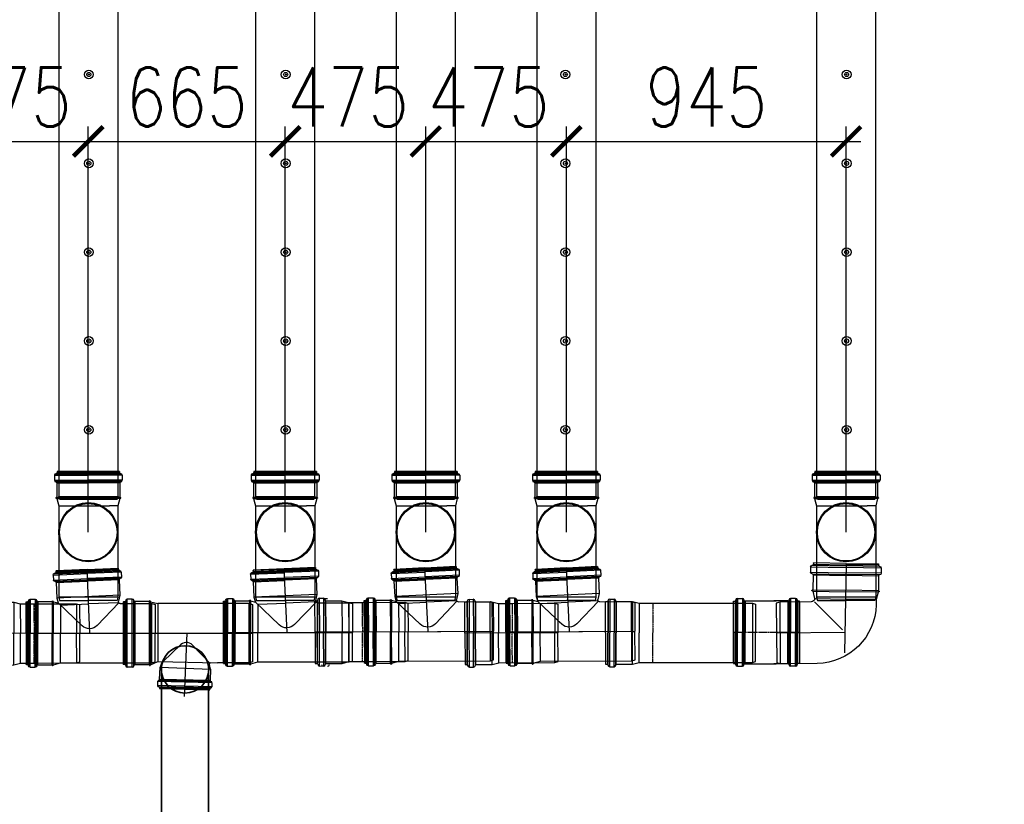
# Model space of a CAD drawing. Header units: millimetres. Extents: x -374129 to 1163271, y -112652 to 695637.
# Tile 129 of 256: x 60310 to 63636, y -45613 to -42963. Entities that reach past the tile are written whole.
import ezdxf
from ezdxf import colors
from ezdxf.entities.mleader import LeaderData, LeaderLine
from ezdxf.math import Vec2, Vec3

# ---------------------------------------------------------------- set-up
doc = ezdxf.new("R2010")
doc.units = ezdxf.units.MM
doc.header["$PDMODE"] = 4
for name, pattern in [('CENTER', [50.8, 31.75, -6.35, 6.35, -6.35]), ('CENTER1', [0.77, 0.5, -0.1, 0.07, -0.1]), ('CENTER2', [3.6, 3, -0.2, 0.2, -0.2]), ('DASHDOT', [20, 13, -3.4, 0.2, -3.4])]:
    doc.linetypes.add(name, pattern=pattern)
for name, color, linetype in [('EAB_underground piping system', 1, 'Continuous'), ('FK_opisy', 7, 'Continuous'), ('KRT_kreskowanie', 252, 'Continuous'), ('KRT_technologia', 30, 'Continuous'), ('KRT_wymiary', 4, 'Continuous')]:
    doc.layers.add(name, color=color, linetype=linetype)
doc.layers.add('IS_pomocnicza', color=6, linetype='Continuous', lineweight=30)
doc.styles.add('WYMIAR', font='romans.shx', dxfattribs={"width": 0.8})
doc.dimstyles.new('KRT_1-100', dxfattribs={"dimscale": 100, "dimtxt": 2, "dimasz": 1, "dimexe": 0.5, "dimexo": 0, "dimgap": 0.5, "dimtad": 1, "dimdec": 1, "dimrnd": 0.1, "dimzin": 9, "dimdsep": 46, "dimtxsty": 'WYMIAR', "dimblk": 'ARCHTICK', "dimcen": 0.09, "dimdle": 0.5, "dimclrd": 1, "dimclre": 252, "dimclrt": 256, "dimadec": 0, "dimazin": 0, "dimtfac": 1, "dimtdec": 1, "dimtmove": 0, "dimatfit": 3, "dimfxl": 1, "dimtolj": 1, "dimtzin": 0, "dimarcsym": 0})

# ---------------------------------------------------------------- blocks, each defined once
blk = doc.blocks.new('IS_KAO_trójnik_200_góra')
at = {"layer": 'KRT_technologia', "linetype": 'Continuous', "transparency": 33554687}
for p, q in [((34903.02, 13525.22), (34900.61, 13524.58)), ((34903.02, 13525.22), (34901.38, 13524.78)), ((34903.05, 13525.07), (34903.05, 13514.58)), ((34903.07, 13525.27), (34903.12, 13525.45)), ((34903.14, 13525.32), (34903.14, 13514.58)), ((34903.29, 13525.51), (34903.19, 13525.51)), ((34903.34, 13525.32), (34903.34, 13514.58)), ((34903.41, 13525.29), (34903.36, 13525.45)), ((34903.43, 13525.08), (34903.43, 13514.58)), ((34908.29, 13525.23), (34903.48, 13525.23)), ((34908.29, 13525.23), (34908.29, 13514.58)), ((34908.54, 13525.16), (34908.54, 13514.58)), ((34908.83, 13525.74), (34908.83, 13514.58)), ((34910.88, 13526.05), (34909.2, 13526.05)), ((34909.2, 13526.05), (34909.2, 13514.58)), ((34910.88, 13526.05), (34910.88, 13514.58)), ((34911.25, 13525.74), (34911.25, 13514.58)), ((34911.43, 13525.55), (34911.43, 13525.47)), ((34911.55, 13525.07), (34911.55, 13514.58)), ((34912.15, 13525.14), (34911.79, 13525.14)), ((34911.79, 13525.14), (34911.79, 13514.58)), ((34912.15, 13525.07), (34912.15, 13514.58)), ((34912.22, 13514.58), (34912.22, 13525.07)), ((34869.72, 13524.58), (34868.63, 13524.29)), ((34868.63, 13524.29), (34868.63, 13514.58)), ((34897.28, 13524.58), (34869.72, 13524.58)), ((34869.72, 13504.58), (34869.72, 13524.58)), ((34900.61, 13524.58), (34897.28, 13524.58)), ((34900.61, 13524.58), (34900.61, 13507.41)), ((34868.63, 13504.87), (34868.63, 13514.58)), ((34903.05, 13504.09), (34903.05, 13514.58)), ((34903.14, 13503.84), (34903.14, 13514.58)), ((34903.34, 13503.84), (34903.34, 13514.58)), ((34903.43, 13504.08), (34903.43, 13514.58)), ((34908.29, 13503.92), (34908.29, 13514.58)), ((34908.54, 13504), (34908.54, 13514.58)), ((34908.83, 13503.42), (34908.83, 13514.58)), ((34909.2, 13503.11), (34909.2, 13514.58)), ((34910.88, 13503.11), (34910.88, 13514.58)), ((34911.25, 13503.42), (34911.25, 13514.58)), ((34911.55, 13504.09), (34911.55, 13514.58)), ((34911.79, 13504.01), (34911.79, 13514.58)), ((34912.15, 13504.09), (34912.15, 13514.58)), ((34912.22, 13514.58), (34912.22, 13504.09)), ((34900.61, 13504.58), (34900.61, 13507.41)), ((34869.72, 13504.58), (34868.63, 13504.87)), ((34897.28, 13504.58), (34869.72, 13504.58)), ((34900.61, 13504.58), (34897.28, 13504.58)), ((34903.02, 13503.93), (34900.61, 13504.58)), ((34903.07, 13503.88), (34903.12, 13503.7)), ((34903.29, 13503.65), (34903.19, 13503.65)), ((34903.41, 13503.87), (34903.36, 13503.7)), ((34908.29, 13503.92), (34903.48, 13503.92)), ((34910.88, 13503.11), (34909.2, 13503.11)), ((34911.43, 13503.6), (34911.43, 13503.68)), ((34912.15, 13504.01), (34911.79, 13504.01))]:
    blk.add_line(p, q, dxfattribs=at)
at = {"layer": 'KRT_technologia'}
for radius in [10, 9.7]:
    blk.add_circle((34891.65, 13514.58), radius, dxfattribs=at)
at = {"layer": 'KRT_technologia', "linetype": 'Continuous', "transparency": 33554687}
for centre, radius, start, end in [((34903, 13525.29), 0.0727, 285, 345), ((34903.19, 13525.43), 0.0727, 90, 165), ((34903.29, 13525.43), 0.0727, 15, 90), ((34903.48, 13525.31), 0.0727, 195, 270), ((34908.29, 13525.6), 0.364, 270, 354.2608), ((34909.2, 13525.51), 0.545, 90, 174.2608), ((34910.88, 13525.51), 0.545, 5, 90), ((34911.79, 13525.51), 0.364, 185, 270), ((34912.15, 13525.07), 0.0727, 0, 90), ((34903, 13503.86), 0.0727, 15, 75), ((34903.19, 13503.72), 0.0727, 195, 270), ((34903.29, 13503.72), 0.0727, 270, 345), ((34903.48, 13503.85), 0.0727, 90, 165), ((34908.29, 13503.56), 0.364, 5.7392, 90), ((34909.2, 13503.65), 0.545, 185.7392, 270), ((34910.88, 13503.65), 0.545, 270, 355), ((34911.79, 13503.65), 0.364, 90, 175), ((34912.15, 13504.09), 0.0727, 270, 0)]:
    blk.add_arc(centre, radius, start, end, dxfattribs=at)
blk = doc.blocks.new('kk')
at = {"layer": 'KRT_technologia', "linetype": 'Continuous', "lineweight": 25}
for p, q in [((0, 0), (-5.77, 0)), ((0, 0), (5.77, 0)), ((-6.31, -0.74), (-6.31, -1.66)), ((-6.31, -0.74), (0, -0.74)), ((-6.31, -1.66), (0, -1.66)), ((-6.04, -0.44), (-5.99, -0.43)), ((-6.04, -0.44), (0, -0.44)), ((-5.81, -0.04), (-5.81, -0.23)), ((-5.81, -0.23), (0, -0.23)), ((5.81, -0.23), (0, -0.23)), ((6.04, -0.44), (0, -0.44)), ((6.31, -0.74), (0, -0.74)), ((6.31, -1.66), (0, -1.66)), ((5.81, -0.04), (5.81, -0.23)), ((6.04, -0.44), (5.99, -0.43)), ((6.31, -0.74), (6.31, -1.66)), ((-6.04, -1.96), (0, -1.96)), ((-5.86, -2.16), (-5.86, -4.81)), ((-5.86, -2.16), (0, -2.16)), ((6.04, -1.96), (0, -1.96)), ((5.86, -2.16), (0, -2.16)), ((5.86, -2.16), (5.86, -4.81)), ((-6.01, -4.91), (-6.01, -4.97)), ((-5.89, -4.85), (-5.98, -4.87)), ((-5.88, -5.03), (-5.98, -5.01)), ((-5.86, -4.81), (0, -4.81)), ((-5.85, -5.06), (-5.5, -6.38)), ((-5.85, -5.06), (0, -5.06)), ((5.86, -4.81), (0, -4.81)), ((5.85, -5.06), (0, -5.06)), ((5.85, -5.06), (5.5, -6.38)), ((5.88, -5.03), (5.98, -5.01)), ((5.89, -4.85), (5.98, -4.87)), ((6.01, -4.91), (6.01, -4.97)), ((-5.5, -6.38), (-5.5, -7.3)), ((-5.5, -6.38), (0, -6.38)), ((5.33, -6.38), (0, -6.38)), ((5.5, -6.97), (0.45, -11.89)), ((5.5, -6.38), (5.5, -6.39)), ((6.08, -6.99), (11.74, -7.13)), ((11.74, -7.13), (11.45, -18.13)), ((11.74, -7.13), (12.34, -7.31)), ((12.34, -7.31), (12.06, -17.98)), ((4.88, -17.96), (11.45, -18.13)), ((11.45, -18.13), (12.06, -17.98))]:
    blk.add_line(p, q, dxfattribs=at)
at = {"layer": 'KRT_technologia', "linetype": 'CENTER', "lineweight": 25}
for p, q in [((0, 0), (0, -12.84)), ((0, -12.33), (12.2, -12.65)), ((0, -12.84), (0, -15.98))]:
    blk.add_line(p, q, dxfattribs=at)
at = {"layer": 'KRT_technologia', "linetype": 'Continuous', "lineweight": 25}
for centre, radius, start, end in [((-5.77, -0.04), 0.04, 90, 180), ((5.77, -0.04), 0.04, 0, 90), ((-6.01, -0.74), 0.3, 95, 180), ((-6.01, -1.66), 0.3, 180, 264.2608), ((-6.01, -0.23), 0.2, 275, 0), ((6.01, -0.23), 0.2, 180, 265), ((6.01, -0.74), 0.3, 0, 85), ((6.01, -1.66), 0.3, 275.7392, 0), ((-6.06, -2.16), 0.2, 0, 84.2608), ((6.06, -2.16), 0.2, 95.7392, 180), ((-5.97, -4.91), 0.04, 105, 180), ((-5.97, -4.97), 0.04, 180, 255), ((-5.9, -4.81), 0.04, 285, 0), ((-5.89, -5.07), 0.04, 15, 75), ((5.89, -5.07), 0.04, 105, 165), ((5.9, -4.81), 0.04, 180, 255), ((5.97, -4.91), 0.04, 0, 75), ((5.97, -4.97), 0.04, 285, 0), ((6.1, -6.39), 0.6, 180, 268.5), ((5.16, -7.3), 10.66, 180, 268.5)]:
    blk.add_arc(centre, radius, start, end, dxfattribs=at)
blk = doc.blocks.new('IS_WNT_KAO_trójnik_200')
at = {"layer": 'KRT_technologia', "linetype": 'Continuous', "transparency": 33554687}
for p, q in [((34086.32, 14802.23), (34086.4, 14802.24)), ((34086.73, 14802.95), (34086.73, 14802.6)), ((34086.73, 14802.6), (34097.29, 14802.63)), ((34097.29, 14803.03), (34086.8, 14803.03)), ((34086.8, 14802.95), (34097.29, 14802.99)), ((34086.8, 14802.35), (34097.3, 14802.39)), ((34107.77, 14802.95), (34097.28, 14802.92)), ((34107.84, 14802.6), (34097.28, 14802.56)), ((34107.77, 14802.35), (34097.28, 14802.32)), ((34097.29, 14803.03), (34107.78, 14803.03)), ((34097.29, 14781.52), (34097.29, 14803.03)), ((34107.79, 14803.03), (34107.86, 14802.97)), ((34107.86, 14802.95), (34107.86, 14802.6)), ((34108.27, 14802.23), (34108.19, 14802.24)), ((34085.82, 14801.68), (34097.3, 14801.72)), ((34085.82, 14801.69), (34085.82, 14800)), ((34085.83, 14800), (34097.3, 14800.04)), ((34086.14, 14802.05), (34097.29, 14802.09)), ((34086.14, 14799.63), (34097.3, 14799.67)), ((34086.64, 14799.1), (34086.64, 14793.86)), ((34086.65, 14799.1), (34097.3, 14799.13)), ((34086.73, 14799.34), (34097.3, 14799.38)), ((34108.44, 14802.06), (34097.28, 14802.02)), ((34108.76, 14801.69), (34097.28, 14801.65)), ((34108.76, 14800), (34097.29, 14799.97)), ((34108.45, 14799.64), (34097.29, 14799.6)), ((34107.87, 14799.34), (34097.29, 14799.31)), ((34107.95, 14799.1), (34097.29, 14799.06)), ((34107.95, 14799.1), (34107.95, 14793.86)), ((34108.77, 14801.69), (34108.77, 14800)), ((34086.64, 14793.86), (34087.17, 14791.86)), ((34086.64, 14793.86), (34107.95, 14793.86)), ((34099.81, 14784.16), (34107.51, 14792.23)), ((34107.95, 14793.86), (34107.5, 14792.18)), ((34109.12, 14792.69), (34107.5, 14792.18)), ((34109.16, 14792.54), (34109.61, 14782.06)), ((34109.17, 14792.74), (34109.21, 14792.92)), ((34109.24, 14792.79), (34109.71, 14782.06)), ((34109.38, 14792.99), (34109.27, 14792.98)), ((34109.43, 14792.8), (34109.9, 14782.07)), ((34109.5, 14792.77), (34109.45, 14792.94)), ((34109.54, 14792.56), (34110, 14782.08)), ((34114.39, 14792.93), (34109.58, 14792.72)), ((34114.39, 14792.93), (34114.85, 14782.29)), ((34114.63, 14792.87), (34115.1, 14782.3)), ((34114.9, 14793.46), (34115.39, 14782.31)), ((34116.94, 14793.86), (34115.26, 14793.79)), ((34115.26, 14793.79), (34115.76, 14782.33)), ((34116.94, 14793.86), (34117.44, 14782.4)), ((34117.32, 14793.57), (34117.81, 14782.42)), ((34117.5, 14793.39), (34117.51, 14793.31)), ((34117.65, 14792.91), (34118.11, 14782.43)), ((34118.24, 14793.01), (34117.89, 14792.99)), ((34117.89, 14792.99), (34118.35, 14782.44)), ((34118.25, 14792.94), (34118.7, 14782.46)), ((34118.78, 14782.46), (34118.32, 14792.94)), ((34075.88, 14790.6), (34074.8, 14790.26)), ((34074.8, 14790.26), (34075.22, 14780.56)), ((34086.59, 14791.06), (34075.88, 14790.6)), ((34076.75, 14770.61), (34075.88, 14790.6)), ((34087.06, 14791.31), (34094.66, 14784.04)), ((34087.26, 14791.38), (34097.26, 14791.42)), ((34106.77, 14791.45), (34097.26, 14791.42)), ((34106.77, 14791.45), (34107.18, 14781.95)), ((34118.78, 14782.46), (34092.93, 14781.33)), ((34099.81, 14784.16), (34100.5, 14784.88)), ((34115.32, 14771.64), (34114.85, 14782.29)), ((34115.56, 14771.73), (34115.1, 14782.3)), ((34115.88, 14771.16), (34115.39, 14782.31)), ((34116.26, 14770.87), (34115.76, 14782.33)), ((34117.94, 14770.94), (34117.44, 14782.4)), ((34118.29, 14771.27), (34117.81, 14782.42)), ((34118.56, 14771.95), (34118.11, 14782.43)), ((34118.81, 14771.89), (34118.35, 14782.44)), ((34119.16, 14771.97), (34118.7, 14782.46)), ((34118.78, 14782.46), (34119.24, 14771.98)), ((34094.12, 14781.38), (34075.22, 14780.56)), ((34075.65, 14770.86), (34075.22, 14780.56)), ((34107.62, 14771.96), (34107.18, 14781.95)), ((34110.07, 14771.58), (34109.61, 14782.06)), ((34110.17, 14771.33), (34109.71, 14782.06)), ((34110.37, 14771.34), (34109.9, 14782.07)), ((34110.45, 14771.59), (34110, 14782.08)), ((34076.75, 14770.61), (34075.65, 14770.86)), ((34107.62, 14771.96), (34076.75, 14770.61)), ((34110.04, 14771.42), (34107.62, 14771.96)), ((34110.1, 14771.37), (34110.15, 14771.2)), ((34110.33, 14771.15), (34110.23, 14771.15)), ((34110.44, 14771.38), (34110.4, 14771.21)), ((34115.32, 14771.64), (34110.5, 14771.43)), ((34117.94, 14770.94), (34116.26, 14770.87)), ((34118.46, 14771.46), (34118.46, 14771.54)), ((34119.17, 14771.9), (34118.81, 14771.89))]:
    blk.add_line(p, q, dxfattribs=at)
for centre, radius, start, end in [((34086.37, 14801.69), 0.545, 95, 180), ((34086.37, 14802.6), 0.364, 275, 0), ((34086.8, 14802.95), 0.0727, 90, 180), ((34107.78, 14802.95), 0.0727, 0, 90), ((34108.22, 14802.6), 0.364, 180, 265), ((34108.22, 14801.69), 0.545, 0, 85), ((34086.37, 14800), 0.545, 180, 264.2608), ((34086.27, 14799.1), 0.364, 0, 84.2608), ((34108.31, 14799.1), 0.364, 95.7392, 180), ((34108.22, 14800), 0.545, 275.7392, 0), ((34109.09, 14792.76), 0.0727, 287.5, 347.5), ((34109.28, 14792.91), 0.0727, 92.5, 167.5), ((34109.38, 14792.91), 0.0727, 17.5, 92.5), ((34109.57, 14792.79), 0.0727, 197.5, 272.5), ((34114.37, 14793.3), 0.364, 272.5, 356.7608), ((34115.28, 14793.24), 0.545, 92.5, 176.7608), ((34116.96, 14793.32), 0.545, 7.5, 92.5), ((34117.87, 14793.36), 0.364, 187.5, 272.5), ((34118.25, 14792.94), 0.0727, 2.5, 92.5), ((34086.56, 14791.7), 0.636, 272.5, 15), ((34097.18, 14786.67), 3.64, 226.25, 316.3455), ((34110.03, 14771.35), 0.0727, 17.5, 77.5), ((34110.22, 14771.22), 0.0727, 197.5, 272.5), ((34110.33, 14771.23), 0.0727, 272.5, 347.5), ((34110.51, 14771.36), 0.0727, 92.5, 167.5), ((34115.33, 14771.28), 0.364, 8.2392, 92.5), ((34116.23, 14771.41), 0.545, 188.2392, 272.5), ((34117.92, 14771.48), 0.545, 272.5, 357.5), ((34118.83, 14771.52), 0.364, 92.5, 177.5), ((34119.16, 14771.97), 0.0727, 272.5, 2.5)]:
    blk.add_arc(centre, radius, start, end, dxfattribs=at)
blk = doc.blocks.new('IS_KAO_rura_z_kielichem_200')
at = {"layer": 'KRT_technologia', "linetype": 'Continuous', "transparency": 33554687}
for p, q in [((34203.99, 14720.24), (34202.96, 14719.93)), ((34202.96, 14719.93), (34202.96, 14710.24)), ((34242.28, 14720.24), (34203.99, 14720.24)), ((34203.99, 14700.24), (34203.99, 14720.24)), ((34242.28, 14720.24), (34237.69, 14720.24)), ((34244.52, 14720.84), (34242.28, 14720.24)), ((34242.28, 14720.24), (34242.28, 14710.24)), ((34250.06, 14720.84), (34244.52, 14720.84)), ((34244.52, 14720.84), (34244.52, 14710.24)), ((34250.06, 14720.84), (34250.06, 14710.24)), ((34250.15, 14720.93), (34250.16, 14721.1)), ((34250.16, 14721.1), (34250.16, 14710.24)), ((34252.2, 14721.68), (34250.8, 14721.68)), ((34250.8, 14721.68), (34250.8, 14710.24)), ((34252.2, 14721.68), (34252.2, 14710.24)), ((34252.85, 14720.93), (34252.83, 14721.1)), ((34252.83, 14721.1), (34252.83, 14710.24)), ((34253.68, 14720.84), (34252.94, 14720.84)), ((34252.94, 14720.84), (34252.94, 14710.24)), ((34253.68, 14710.24), (34253.68, 14720.84)), ((34202.96, 14700.56), (34202.96, 14710.24)), ((34242.28, 14700.24), (34242.28, 14710.24)), ((34244.52, 14699.64), (34244.52, 14710.24)), ((34250.06, 14699.64), (34250.06, 14710.24)), ((34250.16, 14699.39), (34250.16, 14710.24)), ((34250.8, 14698.81), (34250.8, 14710.24)), ((34252.2, 14698.81), (34252.2, 14710.24)), ((34252.83, 14699.39), (34252.83, 14710.24)), ((34252.94, 14699.64), (34252.94, 14710.24)), ((34253.68, 14710.24), (34253.68, 14699.64)), ((34203.99, 14700.24), (34202.96, 14700.56)), ((34242.28, 14700.24), (34203.99, 14700.24)), ((34242.28, 14700.24), (34237.69, 14700.24)), ((34244.52, 14699.64), (34242.28, 14700.24)), ((34250.06, 14699.64), (34244.52, 14699.64)), ((34250.15, 14699.56), (34250.16, 14699.39)), ((34252.85, 14699.56), (34252.83, 14699.39)), ((34253.68, 14699.64), (34252.94, 14699.64)), ((34252.2, 14698.81), (34250.8, 14698.81))]:
    blk.add_line(p, q, dxfattribs=at)
at = {"layer": 'KRT_technologia', "linetype": 'CENTER1', "transparency": 33554687}
for p in [(34237.69, 14720.3), (34237.69, 14700.19)]:
    blk.add_line(p, (34237.69, 14710.24), dxfattribs=at)
at = {"layer": 'KRT_technologia', "linetype": 'Continuous', "transparency": 33554687}
for centre, radius, start, end in [((34250.06, 14720.94), 0.0909, 270, 355), ((34250.8, 14721.04), 0.636, 90, 175), ((34252.2, 14721.04), 0.636, 5, 90), ((34252.94, 14720.94), 0.0909, 185, 270), ((34250.06, 14699.55), 0.0909, 5, 90), ((34250.8, 14699.44), 0.636, 185, 270), ((34252.2, 14699.44), 0.636, 270, 355), ((34252.94, 14699.55), 0.0909, 90, 175)]:
    blk.add_arc(centre, radius, start, end, dxfattribs=at)
blk = doc.blocks.new('IS_KAO_nasuwka_200')
at = {"layer": 'KRT_technologia', "linetype": 'Continuous', "transparency": 33554687}
for p, q in [((34238.55, 14689.93), (34238.55, 14700.41)), ((34238.62, 14700.49), (34238.98, 14700.49)), ((34238.62, 14700.36), (34238.62, 14689.93)), ((34239.22, 14700.45), (34239.22, 14689.93)), ((34239.35, 14700.9), (34239.34, 14700.82)), ((34239.35, 14700.9), (34239.35, 14689.93)), ((34239.52, 14701.12), (34239.52, 14689.93)), ((34239.89, 14701.4), (34241.57, 14701.4)), ((34239.89, 14701.4), (34239.89, 14689.93)), ((34241.57, 14701.4), (34241.57, 14689.93)), ((34241.94, 14701.13), (34241.94, 14689.93)), ((34242.12, 14700.9), (34242.12, 14689.93)), ((34242.23, 14700.54), (34242.23, 14689.93)), ((34242.48, 14700.58), (34253.04, 14700.58)), ((34242.48, 14700.58), (34242.48, 14689.93)), ((34256.98, 14700.58), (34252.16, 14700.58)), ((34256.98, 14700.58), (34256.98, 14689.93)), ((34257.22, 14700.54), (34257.22, 14689.93)), ((34257.34, 14700.9), (34257.34, 14689.93)), ((34257.52, 14701.13), (34257.52, 14689.93)), ((34259.56, 14701.4), (34257.88, 14701.4)), ((34257.88, 14701.4), (34257.88, 14689.93)), ((34259.56, 14701.4), (34259.56, 14689.93)), ((34259.93, 14701.12), (34259.93, 14689.93)), ((34260.11, 14700.9), (34260.12, 14700.82)), ((34260.11, 14700.9), (34260.11, 14689.93)), ((34260.23, 14700.45), (34260.23, 14689.93)), ((34260.83, 14700.49), (34260.48, 14700.49)), ((34260.83, 14700.36), (34260.83, 14689.93)), ((34260.9, 14689.93), (34260.9, 14700.41)), ((34238.55, 14689.93), (34238.55, 14679.44)), ((34238.62, 14679.5), (34238.62, 14689.93)), ((34239.22, 14679.4), (34239.22, 14689.93)), ((34239.35, 14678.96), (34239.35, 14689.93)), ((34239.52, 14678.73), (34239.52, 14689.93)), ((34239.89, 14678.46), (34239.89, 14689.93)), ((34241.57, 14678.46), (34241.57, 14689.93)), ((34241.94, 14678.73), (34241.94, 14689.93)), ((34242.12, 14678.95), (34242.12, 14689.93)), ((34242.23, 14679.31), (34242.23, 14689.93)), ((34242.48, 14679.28), (34242.48, 14689.93)), ((34256.98, 14679.28), (34256.98, 14689.93)), ((34257.22, 14679.31), (34257.22, 14689.93)), ((34257.34, 14678.95), (34257.34, 14689.93)), ((34257.52, 14678.73), (34257.52, 14689.93)), ((34257.88, 14678.46), (34257.88, 14689.93)), ((34259.56, 14678.46), (34259.56, 14689.93)), ((34259.93, 14678.73), (34259.93, 14689.93)), ((34260.11, 14678.96), (34260.11, 14689.93)), ((34260.23, 14679.4), (34260.23, 14689.93)), ((34260.83, 14679.5), (34260.83, 14689.93)), ((34260.9, 14689.93), (34260.9, 14679.44)), ((34238.62, 14679.37), (34238.98, 14679.37)), ((34242.48, 14679.28), (34253.04, 14679.28)), ((34256.98, 14679.28), (34252.16, 14679.28)), ((34260.83, 14679.37), (34260.48, 14679.37)), ((34239.35, 14678.96), (34239.34, 14679.04)), ((34239.89, 14678.46), (34241.57, 14678.46)), ((34259.56, 14678.46), (34257.88, 14678.46)), ((34260.11, 14678.96), (34260.12, 14679.04))]:
    blk.add_line(p, q, dxfattribs=at)
at = {"layer": 'KRT_technologia', "linetype": 'CENTER2', "transparency": 33554687}
blk.add_line((34260.9, 14689.93), (34238.55, 14689.93), dxfattribs=at)
at = {"layer": 'KRT_technologia', "linetype": 'Continuous', "transparency": 33554687}
for centre, radius, start, end in [((34238.62, 14700.41), 0.0727, 90, 180), ((34238.98, 14700.85), 0.363, 270, 355), ((34239.89, 14700.85), 0.545, 90, 175), ((34241.57, 14700.85), 0.545, 5.7392, 90), ((34242.48, 14700.94), 0.363, 185.7392, 270), ((34256.98, 14700.94), 0.363, 270, 354.2608), ((34257.88, 14700.85), 0.545, 90, 174.2608), ((34259.56, 14700.85), 0.545, 5, 90), ((34260.48, 14700.85), 0.363, 185, 270), ((34260.83, 14700.41), 0.0727, 0, 90), ((34238.62, 14679.44), 0.0727, 180, 270), ((34238.98, 14679), 0.363, 5, 90), ((34242.48, 14678.91), 0.363, 90, 174.2608), ((34256.98, 14678.91), 0.363, 5.7392, 90), ((34260.48, 14679), 0.363, 90, 175), ((34260.83, 14679.44), 0.0727, 270, 0), ((34239.89, 14679), 0.545, 185, 270), ((34241.57, 14679), 0.545, 270, 354.2608), ((34257.88, 14679), 0.545, 185.7392, 270), ((34259.56, 14679), 0.545, 270, 355)]:
    blk.add_arc(centre, radius, start, end, dxfattribs=at)
blk = doc.blocks.new('IS_KAO_kielich_200')
at = {"layer": 'KRT_technologia', "linetype": 'Continuous', "transparency": 33554687}
for p, q in [((34215.99, 14693.51), (34214.95, 14693.19)), ((34214.95, 14693.19), (34214.95, 14683.51)), ((34234.97, 14693.51), (34215.99, 14693.51)), ((34215.99, 14693.51), (34215.99, 14683.51)), ((34234.97, 14693.51), (34230.38, 14693.51)), ((34237.21, 14694.11), (34234.97, 14693.51)), ((34234.97, 14693.51), (34234.97, 14683.51)), ((34242.75, 14694.11), (34237.21, 14694.11)), ((34237.21, 14694.11), (34237.21, 14683.51)), ((34242.75, 14694.11), (34242.75, 14683.51)), ((34242.84, 14694.19), (34242.86, 14694.36)), ((34242.86, 14694.36), (34242.86, 14683.51)), ((34244.89, 14694.94), (34243.49, 14694.94)), ((34243.49, 14694.94), (34243.49, 14683.51)), ((34244.89, 14694.94), (34244.89, 14683.51)), ((34245.54, 14694.19), (34245.53, 14694.36)), ((34245.53, 14694.36), (34245.53, 14683.51)), ((34246.37, 14694.11), (34245.63, 14694.11)), ((34245.63, 14694.11), (34245.63, 14683.51)), ((34246.37, 14683.51), (34246.37, 14694.11)), ((34214.95, 14673.82), (34214.95, 14683.51)), ((34215.99, 14673.51), (34215.99, 14683.51)), ((34234.97, 14673.51), (34234.97, 14683.51)), ((34237.21, 14672.91), (34237.21, 14683.51)), ((34242.75, 14672.91), (34242.75, 14683.51)), ((34242.86, 14672.65), (34242.86, 14683.51)), ((34243.49, 14672.07), (34243.49, 14683.51)), ((34244.89, 14672.07), (34244.89, 14683.51)), ((34245.53, 14672.65), (34245.53, 14683.51)), ((34245.63, 14672.91), (34245.63, 14683.51)), ((34246.37, 14683.51), (34246.37, 14672.91)), ((34215.99, 14673.51), (34214.95, 14673.82)), ((34234.97, 14673.51), (34215.99, 14673.51)), ((34234.97, 14673.51), (34230.38, 14673.51)), ((34237.21, 14672.91), (34234.97, 14673.51)), ((34242.75, 14672.91), (34237.21, 14672.91)), ((34242.84, 14672.82), (34242.86, 14672.65)), ((34245.54, 14672.82), (34245.53, 14672.65)), ((34246.37, 14672.91), (34245.63, 14672.91)), ((34244.89, 14672.07), (34243.49, 14672.07))]:
    blk.add_line(p, q, dxfattribs=at)
at = {"layer": 'KRT_technologia', "linetype": 'CENTER1', "transparency": 33554687}
for p in [(34230.38, 14693.56), (34230.38, 14673.45)]:
    blk.add_line(p, (34230.38, 14683.51), dxfattribs=at)
at = {"layer": 'KRT_technologia', "linetype": 'DASHDOT', "ltscale": 3, "transparency": 33554687}
blk.add_lwpolyline([(34214.95, 14683.51), (34246.37, 14683.51)], dxfattribs=at)
at = {"layer": 'KRT_technologia', "linetype": 'Continuous', "transparency": 33554687}
for centre, radius, start, end in [((34242.75, 14694.2), 0.0909, 270, 355), ((34243.49, 14694.31), 0.636, 90, 175), ((34244.89, 14694.31), 0.636, 5, 90), ((34245.63, 14694.2), 0.0909, 185, 270), ((34242.75, 14672.81), 0.0909, 5, 90), ((34243.49, 14672.71), 0.636, 185, 270), ((34244.89, 14672.71), 0.636, 270, 355), ((34245.63, 14672.81), 0.0909, 90, 175)]:
    blk.add_arc(centre, radius, start, end, dxfattribs=at)
blk = doc.blocks.new('trojnik redukcyjny 200 na 160')
at = {"layer": 'KRT_technologia'}
for p, q in [((-215, -104.9), (-215, 104.9)), ((-210.8, 105.6), (-214.3, 105.6)), ((-214.3, 104.9), (-214.3, -104.9)), ((-210.8, 105.6), (-210.8, -105.6)), ((-208.3, -104.9), (-208.3, 104.9)), ((-205.3, 111.6), (-205.3, -111.6)), ((-201.7, -114.7), (-201.7, 114.7)), ((-184.8, 114.7), (-201.7, 114.7)), ((-184.8, -114.7), (-184.8, 114.7)), ((-181.1, 111.6), (-181.1, -111.6)), ((-178.2, -105.8), (-178.2, 105.8)), ((-127.6, 106.5), (-175.8, 106.5)), ((-175.8, 106.5), (-175.8, -106.5)), ((-127.2, 105), (-127.2, -105)), ((-126.9, 107.1), (-126.4, 108.7)), ((-126.2, -107.4), (-126.2, 107.4)), ((-125.7, 109.3), (-124.7, 109.3)), ((-124.2, 107.4), (-124.2, -107.4)), ((-124, 108.7), (-123.5, 107)), ((-123.3, -104.9), (-123.3, 104.9)), ((-123, 106.4), (-99, 100)), ((210, -100), (210, 100)), ((210, 100), (220.9, 97.1)), ((220.9, 97.1), (220.9, -97.1)), ((-214.3, 0), (220.9, 0)), ((0, 0), (-9.4, -213.8)), ((-123, -106.4), (-99, -95.1)), ((-86.5, -101.5), (-80.3, -95.5)), ((220.9, -97.1), (210, -100)), ((-210.8, -105.6), (-214.3, -105.6)), ((-184.8, -114.7), (-201.7, -114.7)), ((-127.6, -106.5), (-175.8, -106.5)), ((-126.9, -107.1), (-126.4, -108.7)), ((-125.7, -109.3), (-124.7, -109.3)), ((-124, -108.7), (-123.5, -107)), ((-86.4, -101.1), (-90.5, -114.4)), ((-99.1, -163.3), (-99.4, -176.8)), ((84.4, -167.4), (-99.1, -163.3)), ((-96.5, -160.4), (82, -164.4)), ((77.4, -162), (-91.8, -158.2)), ((84.1, -180.9), (-99.4, -176.8)), ((-96.9, -179.8), (81.6, -183.8)), ((-92.3, -184.3), (76.7, -188)), ((-92.3, -184.3), (-92.3, -187.1)), ((76.1, -191.4), (-91.8, -187.7)), ((-91.7, -187.1), (76.1, -190.8)), ((76.2, -186), (-91.6, -182.3)), ((76.7, -188), (76.6, -190.9)), ((84.4, -167.4), (84.1, -180.9))]:
    blk.add_line(p, q, dxfattribs=at)
for points in [[(210, 100), (-99, 100), (-99, -95.1), (102.8, -100)], [(-80.3, -95.5), (-22.1, -39.7)], [(77.3, -101.3), (19.1, -40.5)], [(210, -100), (102.8, -100)]]:
    blk.add_lwpolyline(points, dxfattribs=at)
blk.add_lwpolyline([(79.8, -121.5), (78.1, -160), (-92.4, -156.2), (-90.5, -114.4), (79.8, -121.8), (76.2, -105.7, -0.479656), (81.2, -99.5)], format="xyb", dxfattribs=at)
for centre, radius, start, end in [((-214.3, 104.9), 0.727, 90, 180), ((-210.9, 109.4), 3.81, 271.4057, 5.6147), ((-201.7, 109.3), 5.45, 90, 174.2608), ((-184.8, 109.3), 5.45, 5.7392, 90), ((-175.8, 110.2), 3.64, 185.7392, 270), ((-127.6, 107.3), 0.727, 270, 345), ((-125.7, 108.5), 0.727, 90, 165), ((-124.7, 108.5), 0.727, 15, 90), ((-122.8, 107.1), 0.727, 195, 255), ((-2.1, -61), 29.5, 44.0616, 140.886), ((-214.3, -104.9), 0.727, 180, 270), ((-210.9, -109.4), 3.81, 354.3853, 88.5943), ((-201.7, -109.3), 5.45, 185.7392, 270), ((-184.8, -109.3), 5.45, 270, 354.2608), ((-175.8, -110.2), 3.64, 90, 174.2608), ((-127.6, -107.3), 0.727, 15, 90), ((-125.7, -108.5), 0.727, 195, 270), ((-124.7, -108.5), 0.727, 270, 345), ((-122.8, -107.1), 0.727, 105, 165), ((-94.7, -163.4), 4.36, 94.4617, 178.7226), ((-95.3, -156.2), 2.91, 274.4617, 358.7226), ((81, -160.1), 2.91, 178.7226, 262.9834), ((80.1, -167.3), 4.36, 358.7226, 82.9834), ((-95, -176.9), 4.36, 178.7226, 262.9834), ((-95.3, -184.3), 3.05, 0.1283, 94.3373), ((-91.7, -187.1), 0.582, 178.7226, 268.7226), ((76.1, -190.8), 0.582, 268.7226, 358.7226), ((79.8, -188.2), 3.05, 83.1078, 177.3168), ((79.8, -180.8), 4.36, 274.4617, 358.7226)]:
    blk.add_arc(centre, radius, start, end, dxfattribs=at)
blk = doc.blocks.new('_ArchTick')
at = {"color": 0, "linetype": 'ByBlock', "const_width": 0.15}
blk.add_lwpolyline([(-0.5, -0.5), (0.5, 0.5)], dxfattribs=at)
blk = doc.blocks.new('*D2319')
at = {"layer": 'Defpoints', "color": 0}
for p in [(61561.4, -11286.3), (61561.4, -12176.3), (61086.4, -12606.3)]:
    blk.add_point(p, dxfattribs=at)
at = {"layer": 'KRT_wymiary', "color": 252, "lineweight": -2}
for p, q in [((61086.4, -12606.3), (61086.4, -11236.3)), ((61561.4, -12176.3), (61561.4, -11236.3))]:
    blk.add_line(p, q, dxfattribs=at)
at = {"layer": 'KRT_wymiary', "color": 1, "lineweight": -2}
blk.add_line((61036.4, -11286.3), (61611.4, -11286.3), dxfattribs=at)
at = {"layer": 'KRT_wymiary', "color": 1, "lineweight": -2, "xscale": 100, "yscale": 100, "zscale": 100, "rotation": 180}
blk.add_blockref('_ArchTick', (61086.4, -11286.3), dxfattribs=at)
at = {"layer": 'KRT_wymiary', "color": 1, "lineweight": -2, "xscale": 100, "yscale": 100, "zscale": 100}
blk.add_blockref('_ArchTick', (61561.4, -11286.3), dxfattribs=at)
at = {"layer": 'KRT_wymiary', "insert": (61298.9, -11136.3), "char_height": 200, "attachment_point": 5, "style": 'WYMIAR'}
blk.add_mtext('\\A1;475', dxfattribs=at)
blk = doc.blocks.new('*D2320')
at = {"layer": 'Defpoints', "color": 0}
for p in [(62226.4, -11286.3), (62226.4, -12506.3), (61561.4, -12606.3)]:
    blk.add_point(p, dxfattribs=at)
at = {"layer": 'KRT_wymiary', "color": 252, "lineweight": -2}
for p, q in [((61561.4, -12606.3), (61561.4, -11236.3)), ((62226.4, -12506.3), (62226.4, -11236.3))]:
    blk.add_line(p, q, dxfattribs=at)
at = {"layer": 'KRT_wymiary', "color": 1, "lineweight": -2}
blk.add_line((61511.4, -11286.3), (62276.4, -11286.3), dxfattribs=at)
at = {"layer": 'KRT_wymiary', "color": 1, "lineweight": -2, "xscale": 100, "yscale": 100, "zscale": 100, "rotation": 180}
blk.add_blockref('_ArchTick', (61561.4, -11286.3), dxfattribs=at)
at = {"layer": 'KRT_wymiary', "color": 1, "lineweight": -2, "xscale": 100, "yscale": 100, "zscale": 100}
blk.add_blockref('_ArchTick', (62226.4, -11286.3), dxfattribs=at)
at = {"layer": 'KRT_wymiary', "insert": (61893.9, -11136.3), "char_height": 200, "attachment_point": 5, "style": 'WYMIAR'}
blk.add_mtext('\\A1;665', dxfattribs=at)
blk = doc.blocks.new('*D2321')
at = {"layer": 'Defpoints', "color": 0}
for p in [(62701.4, -11286.3), (62701.4, -12562.3), (62226.4, -12606.3)]:
    blk.add_point(p, dxfattribs=at)
at = {"layer": 'KRT_wymiary', "color": 252, "lineweight": -2}
for p, q in [((62226.4, -12606.3), (62226.4, -11236.3)), ((62701.4, -12562.3), (62701.4, -11236.3))]:
    blk.add_line(p, q, dxfattribs=at)
at = {"layer": 'KRT_wymiary', "color": 1, "lineweight": -2}
blk.add_line((62176.4, -11286.3), (62751.4, -11286.3), dxfattribs=at)
at = {"layer": 'KRT_wymiary', "color": 1, "lineweight": -2, "xscale": 100, "yscale": 100, "zscale": 100, "rotation": 180}
blk.add_blockref('_ArchTick', (62226.4, -11286.3), dxfattribs=at)
at = {"layer": 'KRT_wymiary', "color": 1, "lineweight": -2, "xscale": 100, "yscale": 100, "zscale": 100}
blk.add_blockref('_ArchTick', (62701.4, -11286.3), dxfattribs=at)
at = {"layer": 'KRT_wymiary', "insert": (62438.9, -11136.3), "char_height": 200, "attachment_point": 5, "style": 'WYMIAR'}
blk.add_mtext('\\A1;475', dxfattribs=at)
blk = doc.blocks.new('*D2322')
at = {"layer": 'Defpoints', "color": 0}
for p in [(63176.4, -11286.3), (63176.4, -12560.3), (62701.4, -12606.3)]:
    blk.add_point(p, dxfattribs=at)
at = {"layer": 'KRT_wymiary', "color": 252, "lineweight": -2}
for p, q in [((62701.4, -12606.3), (62701.4, -11236.3)), ((63176.4, -12560.3), (63176.4, -11236.3))]:
    blk.add_line(p, q, dxfattribs=at)
at = {"layer": 'KRT_wymiary', "color": 1, "lineweight": -2}
blk.add_line((62651.4, -11286.3), (63226.4, -11286.3), dxfattribs=at)
at = {"layer": 'KRT_wymiary', "color": 1, "lineweight": -2, "xscale": 100, "yscale": 100, "zscale": 100, "rotation": 180}
blk.add_blockref('_ArchTick', (62701.4, -11286.3), dxfattribs=at)
at = {"layer": 'KRT_wymiary', "color": 1, "lineweight": -2, "xscale": 100, "yscale": 100, "zscale": 100}
blk.add_blockref('_ArchTick', (63176.4, -11286.3), dxfattribs=at)
at = {"layer": 'KRT_wymiary', "insert": (62913.9, -11136.3), "char_height": 200, "attachment_point": 5, "style": 'WYMIAR'}
blk.add_mtext('\\A1;475', dxfattribs=at)
blk = doc.blocks.new('*D2323')
at = {"layer": 'Defpoints', "color": 0}
for p in [(64121.4, -11286.3), (63176.4, -12606.3), (64121.4, -12606.3)]:
    blk.add_point(p, dxfattribs=at)
at = {"layer": 'KRT_wymiary', "color": 252, "lineweight": -2}
for p, q in [((63176.4, -12606.3), (63176.4, -11236.3)), ((64121.4, -12606.3), (64121.4, -11236.3))]:
    blk.add_line(p, q, dxfattribs=at)
at = {"layer": 'KRT_wymiary', "color": 1, "lineweight": -2}
blk.add_line((63126.4, -11286.3), (64171.4, -11286.3), dxfattribs=at)
at = {"layer": 'KRT_wymiary', "color": 1, "lineweight": -2, "xscale": 100, "yscale": 100, "zscale": 100, "rotation": 180}
blk.add_blockref('_ArchTick', (63176.4, -11286.3), dxfattribs=at)
at = {"layer": 'KRT_wymiary', "color": 1, "lineweight": -2, "xscale": 100, "yscale": 100, "zscale": 100}
blk.add_blockref('_ArchTick', (64121.4, -11286.3), dxfattribs=at)
at = {"layer": 'KRT_wymiary', "insert": (63648.9, -11136.3), "char_height": 200, "attachment_point": 5, "style": 'WYMIAR'}
blk.add_mtext('\\A1;945', dxfattribs=at)
blk = doc.blocks.new('sys napowietrzania')
at = {"layer": 'EAB_underground piping system', "lineweight": 35, "elevation": -3993.08}
for points in [[(61808.06, -13065.93), (61808.06, -13345.83), (61808.06, -15098.16)], [(61967.91, -13072.91), (61967.91, -13345.83), (61967.91, -15098.16)]]:
    blk.add_lwpolyline(points, dxfattribs=at)
at = {"layer": 'EAB_underground piping system', "lineweight": 35}
blk.add_circle((61887.98, -13069.42, -3599.71), 80, dxfattribs=at)
at = {"layer": 'KRT_technologia', "linetype": 'Continuous', "transparency": 33554687}
for p, q in [((62355.72, -12830.04, -3334.86), (62369.76, -12830.04, -3334.86)), ((62503.96, -13040.38, -3334.86), (62503.96, -12839.29, -3334.86))]:
    blk.add_line(p, q, dxfattribs=at)
at = {"layer": 'KRT_technologia', "linetype": 'Continuous', "transparency": 33554687, "elevation": -3659.98}
for points in [[(61661.67, -12485.01), (61661.67, -10582.71), (61661.67, -2349.21), (61461.67, -2349.21), (61461.67, -10582.71), (61461.67, -12485.01), (61561.67, -12485.01), (61661.67, -12485.01), (61658.5, -12495.38), (61561.67, -12495.38), (61464.84, -12495.38), (61461.67, -12485.01)], [(62326.67, -12485.01), (62326.67, -10582.71), (62326.67, -2349.21), (62126.67, -2349.21), (62126.67, -10582.71), (62126.67, -12485.01), (62226.67, -12485.01), (62326.67, -12485.01), (62323.5, -12495.38), (62226.67, -12495.38), (62129.84, -12495.38), (62126.67, -12485.01)], [(62801.67, -12485.01), (62801.67, -10582.71), (62801.67, -2349.21), (62601.67, -2349.21), (62601.67, -10582.71), (62601.67, -12485.01), (62701.67, -12485.01), (62801.67, -12485.01), (62798.5, -12495.38), (62701.67, -12495.38), (62604.84, -12495.38), (62601.67, -12485.01)], [(63276.67, -12485.01), (63276.67, -10582.71), (63276.67, -2349.21), (63076.67, -2349.21), (63076.67, -10582.71), (63076.67, -12485.01), (63176.67, -12485.01), (63276.67, -12485.01), (63273.5, -12495.38), (63176.67, -12495.38), (63079.84, -12495.38), (63076.67, -12485.01)], [(64221.67, -12485.01), (64221.67, -10582.71), (64221.67, -2349.21), (64021.67, -2349.21), (64021.67, -10582.71), (64021.67, -12485.01), (64121.67, -12485.01), (64221.67, -12485.01), (64218.5, -12495.38), (64121.67, -12495.38), (64024.84, -12495.38), (64021.67, -12485.01)]]:
    blk.add_lwpolyline(points, dxfattribs=at)
at = {"layer": 'KRT_technologia'}
for centre, radius in [((61563.17, -11060.34, -3659.98), 15), ((61563.17, -11060.34, -3659.98), 7), ((61563.17, -11060.34, -3659.98), 1.5), ((62228.17, -11060.34, -3659.98), 15), ((62228.17, -11060.34, -3659.98), 7), ((62228.17, -11060.34, -3659.98), 1.5), ((63173.17, -11060.34, -3659.98), 15), ((63173.17, -11060.34, -3659.98), 7), ((63173.17, -11060.34, -3659.98), 1.5), ((64123.01, -11060.34, -3659.98), 15), ((64123.01, -11060.34, -3659.98), 7), ((64123.01, -11060.34, -3659.98), 1.5), ((61563.17, -11360.34, -3659.98), 15), ((61563.17, -11360.34, -3659.98), 7), ((61563.17, -11360.34, -3659.98), 1.5), ((62228.17, -11360.34, -3659.98), 15), ((62228.17, -11360.34, -3659.98), 7), ((62228.17, -11360.34, -3659.98), 1.5), ((63173.17, -11360.34, -3659.98), 15), ((63173.17, -11360.34, -3659.98), 7), ((63173.17, -11360.34, -3659.98), 1.5), ((64123.01, -11360.34, -3659.98), 15), ((64123.01, -11360.34, -3659.98), 7), ((64123.01, -11360.34, -3659.98), 1.5), ((61563.17, -11660.34, -3659.98), 15), ((61563.17, -11660.34, -3659.98), 7), ((61563.17, -11660.34, -3659.98), 1.5), ((62228.17, -11660.34, -3659.98), 15), ((62228.17, -11660.34, -3659.98), 7), ((62228.17, -11660.34, -3659.98), 1.5), ((63173.17, -11660.34, -3659.98), 15), ((63173.17, -11660.34, -3659.98), 7), ((63173.17, -11660.34, -3659.98), 1.5), ((64123.01, -11660.34, -3659.98), 15), ((64123.01, -11660.34, -3659.98), 7), ((64123.01, -11660.34, -3659.98), 1.5), ((61563.17, -11960.34, -3659.98), 15), ((61563.17, -11960.34, -3659.98), 7), ((61563.17, -11960.34, -3659.98), 1.5), ((62228.17, -11960.34, -3659.98), 15), ((62228.17, -11960.34, -3659.98), 7), ((62228.17, -11960.34, -3659.98), 1.5), ((63173.17, -11960.34, -3659.98), 15), ((63173.17, -11960.34, -3659.98), 7), ((63173.17, -11960.34, -3659.98), 1.5), ((64123.01, -11960.34, -3659.98), 15), ((64123.01, -11960.34, -3659.98), 7), ((64123.01, -11960.34, -3659.98), 1.5), ((61563.17, -12260.34, -3659.98), 15), ((61563.17, -12260.34, -3659.98), 7), ((61563.17, -12260.34, -3659.98), 1.5), ((62228.17, -12260.34, -3659.98), 15), ((62228.17, -12260.34, -3659.98), 7), ((62228.17, -12260.34, -3659.98), 1.5), ((63173.17, -12260.34, -3659.98), 15), ((63173.17, -12260.34, -3659.98), 7), ((63173.17, -12260.34, -3659.98), 1.5), ((64123.01, -12260.34, -3659.98), 15), ((64123.01, -12260.34, -3659.98), 7), ((64123.01, -12260.34, -3659.98), 1.5)]:
    blk.add_circle(centre, radius, dxfattribs=at)
at = {"layer": 'KRT_technologia', "linetype": 'Continuous', "transparency": 33554687}
for centre, start, end in [((62355.72, -13052.41, -3334.86), 185, 270), ((62369.76, -13052.41, -3334.86), 270, 355)]:
    blk.add_arc(centre, 6.36, start, end, dxfattribs=at)
at = {"layer": 'IS_pomocnicza', "xscale": 10, "yscale": 10, "zscale": 10}
for name, p, rotation in [('IS_KAO_trójnik_200_góra', (196707.14, -361522.81, -3599.71), 90), ('IS_KAO_trójnik_200_góra', (197372.14, -361522.81, -3599.71), 90), ('IS_KAO_trójnik_200_góra', (197847.14, -361522.81, -3599.71), 90), ('IS_KAO_trójnik_200_góra', (198322.14, -361522.81, -3599.71), 90), ('IS_KAO_trójnik_200_góra', (199267.14, -361522.81, -3599.71), 90), ('IS_KAO_nasuwka_200', (-278644.83, -159843.68, -3334.86), 359.9999999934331)]:
    blk.add_blockref(name, p, dxfattribs=dict(at, rotation=rotation))
at = {"layer": 'KRT_kreskowanie'}
blk.add_blockref('trojnik redukcyjny 200 na 160', (61894.69, -12947.18, -3334.86), dxfattribs=at)
at = {"layer": 'KRT_technologia', "zscale": 10}
for name, p, xscale, yscale, rotation in [('IS_WNT_KAO_trójnik_200', (408662.45, -145748.67, -3334.86), -10, 10, 2.5000000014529), ('IS_WNT_KAO_trójnik_200', (409328.81, -145745.9, -3334.86), -10, 10, 2.5000000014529), ('IS_WNT_KAO_trójnik_200', (410497.74, -143918.31, -3334.86), -10, 9.999999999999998, 2.8009265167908), ('IS_WNT_KAO_trójnik_200', (410975.74, -143918.31, -3334.86), -10, 9.999999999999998, 2.8009265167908), ('IS_KAO_rura_z_kielichem_200', (405845.32, 134156.31, -3599.71), 10, 10, 180)]:
    blk.add_blockref(name, p, dxfattribs=dict(at, xscale=xscale, yscale=yscale, rotation=rotation))
at = {"layer": 'KRT_technologia', "linetype": 'Continuous', "ltscale": 3}
for name, p, xscale, yscale, zscale, rotation in [('kk', (64121.08, -12711.45, -3334.86), -18.9, 18.9, 18.9, 359.0417462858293), ('IS_KAO_kielich_200', (402992.63, 135483.26, -3599.71), 10, 10, 10, 180.2674769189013), ('IS_KAO_kielich_200', (404101.75, 135488.43, -3599.71), 10, 10, 10, 180.2674769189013), ('IS_KAO_kielich_200', (404608.06, 135484.9, -3599.71), 10, 10, 10, 180.2674769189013)]:
    blk.add_blockref(name, p, dxfattribs=dict(at, xscale=xscale, yscale=yscale, zscale=zscale, rotation=rotation))
at = {"layer": 'KRT_wymiary'}
for base, p1, p2, picture, middle in [((61561.36, -11286.27, -3993.08), (61086.36, -12606.27, -3599.71), (61561.36, -12176.27, -3599.71), '*D2319', (61298.86, -11286.27, -3993.08)), ((62701.36, -11286.27, -3993.08), (62226.36, -12606.27, -3599.71), (62701.36, -12562.27, -3599.71), '*D2321', (62438.86, -11286.27, -3993.08)), ((63176.36, -11286.27, -3993.08), (62701.36, -12606.27, -3599.71), (63176.36, -12560.27, -3599.71), '*D2322', (62913.86, -11286.27, -3993.08))]:
    dim = blk.add_linear_dim(base=base, p1=p1, p2=p2, dimstyle='KRT_1-100', dxfattribs=at)
    dim.commit()
    dim.dimension.update_dxf_attribs({"geometry": picture, "text_midpoint": middle, "dimtype": 128})
for base, p1, p2, picture, middle in [((62226.36, -11286.27, -3993.08), (61561.36, -12606.27, -3599.71), (62226.36, -12506.27, -3599.71), '*D2320', (61893.86, -11136.27, -3993.08)), ((64121.36, -11286.27, -3993.08), (63176.36, -12606.27, -3599.71), (64121.36, -12606.27, -3599.71), '*D2323', (63648.86, -11136.27, -3993.08))]:
    dim = blk.add_linear_dim(base=base, p1=p1, p2=p2, dimstyle='KRT_1-100', dxfattribs=at)
    dim.commit()
    dim.dimension.update_dxf_attribs({"geometry": picture, "text_midpoint": middle})

msp = doc.modelspace()

# ---------------------------------------------------------------- block references
msp.add_blockref('sys napowietrzania', (-1019.98, -32087.66, 3070))

# ---------------------------------------------------------------- leaders
at = {"layer": 'FK_opisy', "color": 1}
ml = msp.add_multileader_mtext('Standard', dxfattribs=at)
ml.set_content('\\C54;WYPEŁNIENIE Z DESEK DREWNIANYCH GR.10cm. USZCZELNIONYCH OD WNĘTRZA FOLIĄ BUDOWLANĄ GR.0.5mm', style='WYMIAR')
ml.set_leader_properties()
ml.build(insert=Vec2(0, 0))
ml.multileader.update_dxf_attribs({"text_left_attachment_type": 6, "text_right_attachment_type": 6, "dogleg_length": 0.36, "arrow_head_size": 200, "scale": 100})
ctx = ml.context
ctx.base_point, ctx.scale, ctx.char_height, ctx.arrow_head_size, ctx.landing_gap_size, ctx.plane_origin = Vec3(-6581.15, -44729.21), 100, 200, 200, 9, Vec3(-43361.71, -127601.34)
ctx.left_attachment, ctx.right_attachment = 6, 6
notes = []
notes.append((ctx, [(0, (1, 1, 0), (-6617.15, -44729.21), (1, 0), 36, [(0, [(-7456.67, -46780.64)], 0, [])])]))
ctx.mtext.insert, ctx.mtext.width, ctx.mtext.defined_height, ctx.mtext.line_spacing_style, ctx.mtext.flow_direction = Vec3(-6572.15, -44489.21), 3640.4709, 1400.46, 2, 5
for ctx, leaders in notes:
    for number, flags, end, landing, length, lines in leaders:
        leader = LeaderData()
        leader.index, (leader.has_last_leader_line, leader.has_dogleg_vector, leader.attachment_direction) = number, flags
        leader.last_leader_point, leader.dogleg_vector, leader.dogleg_length = Vec3(end), Vec3(landing), length
        for number, points, colour, breaks in lines:
            line = LeaderLine()
            line.index, line.vertices, line.color, line.breaks = number, Vec3.list(points), colors.encode_raw_color(colour), breaks
            leader.lines.append(line)
        ctx.leaders.append(leader)

doc.saveas('drawing.dxf')
